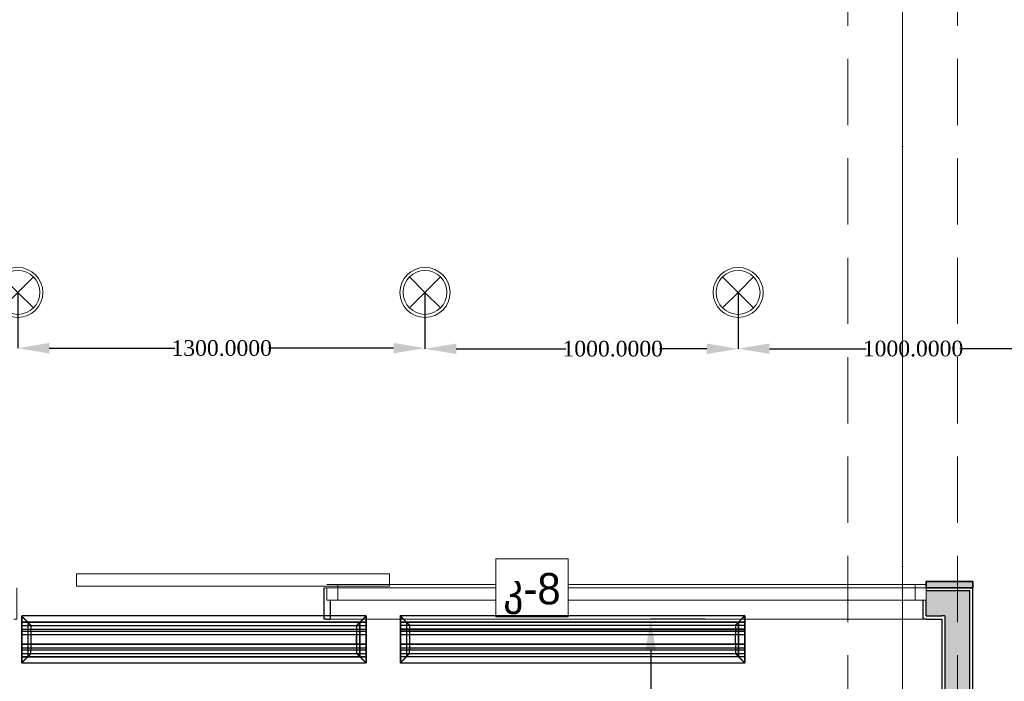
# Model space of a CAD drawing. Header units: inches. Extents: x -78787 to 29484, y -9517 to 23232.
# Tile 156 of 256: x 5512 to 8656, y -2878 to -765. Entities that reach past the tile are written whole.
import ezdxf
from ezdxf import colors
from ezdxf.entities.mleader import LeaderData, LeaderLine
from ezdxf.enums import TextEntityAlignment as Align
from ezdxf.math import Vec2, Vec3

# ---------------------------------------------------------------- set-up
doc = ezdxf.new("R2010")
doc.units = ezdxf.units.IN
doc.header["$MEASUREMENT"] = 0
doc.set_wipeout_variables(frame=1)
doc.linetypes.add('Dot & Dashed', pattern=[670.277762, 317.5, -176.388889, 0, -176.388874])
doc.linetypes.add('Hidden', pattern=[317.5, 211.666667, -105.833333])
for name, color, linetype in [('- განათება', 7, 'Continuous'), ('- მექანიკური ნაწილი', 7, 'Continuous'), ('Edges', 7, 'Continuous'), ('New_Structural - Bearing', 7, 'Continuous'), ('Structural - Bearing', 7, 'Continuous'), ('Structural - Grid', 7, 'Continuous')]:
    doc.layers.add(name, color=color, linetype=linetype)
for name, color, linetype, lineweight in [('New_Annotation - Text_Pen_No__20', 1, 'Continuous', 0), ('New_Archicad Doors_Pen_No__1', 7, 'Continuous', 13), ('New_Archicad Windows_Pen_No__1', 7, 'Continuous', 13), ('New_Structural - Bearing_Pen_No__1', 7, 'Continuous', 13)]:
    doc.layers.add(name, color=color, linetype=linetype, lineweight=lineweight)
for name, color, linetype, lineweight, true_color in [('New_Interior - Lamp_Pen_No__77', 7, 'Continuous', 20, 0xffeb28), ('New_Structural - Bearing_Pen_No__161', 7, 'Continuous', 13, 0x6a6a6a), ('New_Structural - Bearing_Pen_No__28', 7, 'Continuous', 35, 0xa80f02), ('New_Structural - Bearing_Pen_No__5', 7, 'Continuous', 25, 0x40a5ff), ('New_Structural - Bearing_Pen_No__57', 7, 'Continuous', 25, 0xdcd214), ('Structural - Bearing_Pen_No__102', 7, 'Continuous', 13, 0xcccccc), ('Structural - Grid_Pen_No__81', 7, 'Continuous', 20, 0x6a6a6a)]:
    doc.layers.add(name, color=color, linetype=linetype, lineweight=lineweight, true_color=true_color)
doc.styles.add('CT', font='ARIALN.TTF', dxfattribs={"height": 200})
doc.styles.add('GENERATED_STYLE_2', font='txt')
doc.styles.get("Standard").update_dxf_attribs({"font": 'arial.ttf'})
doc.dimstyles.get("Standard").update_dxf_attribs({"dimtxt": 0.18, "dimasz": 0.18, "dimexe": 0.18, "dimexo": 0.0625, "dimgap": 0.09, "dimtad": 0, "dimtih": 1, "dimtoh": 1, "dimdec": 4, "dimzin": 0, "dimdsep": 46, "dimtxsty": 'Standard', "dimcen": 0.09, "dimadec": 0, "dimazin": 0, "dimtfac": 1, "dimtdec": 4, "dimtofl": 0, "dimtmove": 0, "dimatfit": 3, "dimfxl": 1, "dimtolj": 1, "dimtzin": 0, "dimarcsym": 0})

# ---------------------------------------------------------------- blocks, each defined once
blk = doc.blocks.new('Wall_68', base_point=(-16783.8, 14888))
at = {"layer": 'New_Structural - Bearing_Pen_No__57', "linetype": 'Continuous', "lineweight": 25, "true_color": 0xdcd214}
for points in [[(-16873.8, 18350.3), (-16793.8, 18430.3), (-16873.8, 18430.3)], [(-16873.8, 18350.3), (-16793.8, 18350.3), (-16793.8, 18430.3)], [(-16873.8, 18350.3), (-16873.8, 14888), (-16793.8, 14888), (-16793.8, 18350.3)]]:
    blk.add_hatch(color=52, dxfattribs=at).paths.add_polyline_path(points)
at = {"layer": 'New_Structural - Bearing_Pen_No__1', "color": 7, "linetype": 'Continuous', "lineweight": 13, "flags": 128}
for points in [[(-16873.8, 14888), (-16883.8, 14888)], [(-16793.8, 14888), (-16873.8, 14888)], [(-16783.8, 14888), (-16793.8, 14888)]]:
    blk.add_lwpolyline(points, dxfattribs=at)
at = {"layer": 'New_Structural - Bearing_Pen_No__5', "color": 161, "linetype": 'Continuous', "lineweight": 25, "true_color": 0x40a5ff}
for p, q in [((-16793.8, 18430.3), (-16873.8, 18430.3)), ((-16793.8, 18350.3), (-16793.8, 18430.3)), ((-16873.8, 18350.3), (-16883.8, 18350.3)), ((-16873.8, 18350.3), (-16873.8, 14888)), ((-16793.8, 14888), (-16793.8, 18350.3))]:
    blk.add_line(p, q, dxfattribs=at)
at = {"layer": 'New_Structural - Bearing_Pen_No__5', "color": 161, "linetype": 'Continuous', "lineweight": 25, "true_color": 0x40a5ff, "flags": 128}
for points in [[(-16783.8, 14888), (-16783.8, 18440.3)], [(-16883.8, 18340.3), (-16883.8, 14888)]]:
    blk.add_lwpolyline(points, dxfattribs=at)
blk = doc.blocks.new('Horizontal Multi-Sash Window_15')
at = {"layer": 'New_Archicad Windows_Pen_No__1', "color": 7, "linetype": 'Continuous', "lineweight": 13}
for p, q in [((-956.5, 60), (-946.5, 60)), ((-946.5, 60), (946.5, 60)), ((-946.5, 0), (-946.5, 60)), ((956.5, 60), (946.5, 60)), ((946.5, 0), (946.5, 60)), ((-956.5, 0), (-921.5, 0)), ((-956.5, 0), (-956.5, -30)), ((-956.5, 0), (-956.5, -30)), ((-921.5, 0), (-921.5, -50)), ((-921.5, 0), (921.5, 0)), ((921.5, -50), (921.5, 0)), ((921.5, 0), (956.5, 0)), ((956.5, 0), (956.5, -30)), ((956.5, 0), (956.5, -30)), ((-956.5, -30), (-956.5, -40)), ((-956.5, -30), (-956.5, -40)), ((956.5, -30), (956.5, -40)), ((956.5, -30), (956.5, -40)), ((-956.5, -40), (956.5, -40)), ((-921.5, -50), (-956.5, -50)), ((921.5, -50), (-921.5, -50)), ((956.5, -50), (921.5, -50))]:
    blk.add_line(p, q, dxfattribs=at)
blk = doc.blocks.new('Exterior Sliding Door')
at = {"layer": 'New_Archicad Doors_Pen_No__1', "color": 7, "linetype": 'Continuous', "lineweight": 13}
for p, q in [((-300, 45), (700, 45)), ((-300, 5), (-300, 45)), ((700, 45), (700, 5)), ((-490, 0), (-490, -100)), ((700, 5), (-300, 5)), ((490, 0), (490, -100)), ((-500, -100), (-490, -100)), ((500, -100), (490, -100))]:
    blk.add_line(p, q, dxfattribs=at)
blk = doc.blocks.new('Wall_83', base_point=(-16783.8, 18440.3))
at = {"layer": 'New_Structural - Bearing_Pen_No__57', "linetype": 'Continuous', "lineweight": 25, "true_color": 0xdcd214}
blk.add_hatch(color=52, dxfattribs=at).paths.add_polyline_path([(-16933.8, 18430.3), (-16933.8, 18400.3), (-16933.8, 18350.3), (-16873.8, 18350.3), (-16873.8, 18430.3)])
at = {"layer": 'New_Structural - Bearing_Pen_No__1', "color": 7, "linetype": 'Continuous', "lineweight": 13}
for p, q in [((-18846.9, 18440.3), (-18856.9, 18440.3)), ((-16933.8, 18430.3), (-16933.8, 18440.3)), ((-16933.8, 18400.3), (-16933.8, 18430.3)), ((-18846.9, 18400.3), (-18836.9, 18400.3)), ((-16933.8, 18400.3), (-16943.8, 18400.3))]:
    blk.add_line(p, q, dxfattribs=at)
at = {"layer": 'New_Structural - Bearing_Pen_No__5', "color": 161, "linetype": 'Continuous', "lineweight": 25, "true_color": 0x40a5ff}
for p, q in [((-18856.9, 18440.3), (-18856.9, 18340.3)), ((-16873.8, 18430.3), (-16933.8, 18430.3)), ((-16793.8, 18430.3), (-16873.8, 18430.3)), ((-18836.9, 18400.3), (-18836.9, 18340.3)), ((-16943.8, 18400.3), (-16943.8, 18340.3)), ((-16933.8, 18350.3), (-16933.8, 18400.3)), ((-18846.9, 18340.3), (-18856.9, 18340.3)), ((-18846.9, 18340.3), (-18836.9, 18340.3)), ((-16933.8, 18340.3), (-16943.8, 18340.3)), ((-16933.8, 18350.3), (-16883.8, 18350.3)), ((-16873.8, 18350.3), (-16883.8, 18350.3))]:
    blk.add_line(p, q, dxfattribs=at)
at = {"layer": 'New_Structural - Bearing_Pen_No__5', "color": 161, "linetype": 'Continuous', "lineweight": 25, "true_color": 0x40a5ff, "flags": 128}
blk.add_lwpolyline([(-16933.8, 18340.3), (-16883.8, 18340.3)], dxfattribs=at)
at = {"layer": 'New_Archicad Doors_Pen_No__1', "color": 7, "linetype": 'Continuous', "lineweight": 13, "zscale": 1000}
blk.add_blockref('Exterior Sliding Door', (-19346.9, 18440.3), dxfattribs=at)
at = {"layer": 'New_Archicad Windows_Pen_No__1', "color": 7, "linetype": 'Continuous', "lineweight": 13, "zscale": 1000, "rotation": 180}
blk.add_blockref('Horizontal Multi-Sash Window_15', (-17890.3, 18400.3), dxfattribs=at)
blk = doc.blocks.new('Column_125', base_point=(-16858.8, 18450.3))
at = {"layer": 'New_Structural - Bearing_Pen_No__161', "linetype": 'Continuous', "lineweight": 0, "true_color": 0x6a6a6a}
blk.add_hatch(color=251, dxfattribs=at).paths.add_polyline_path([(-16783.8, 18440.3), (-16783.8, 18460.3), (-16933.8, 18460.3), (-16933.8, 18440.3)])
at = {"layer": 'New_Structural - Bearing_Pen_No__28', "color": 14, "linetype": 'Continuous', "lineweight": 35, "true_color": 0xa80f02, "flags": 128}
blk.add_lwpolyline([(-16783.8, 18440.3), (-16783.8, 18460.3), (-16933.8, 18460.3), (-16933.8, 18440.3)], close=True, dxfattribs=at)
blk = doc.blocks.new('Standard grid marker_2')
at = {"layer": 'Structural - Grid_Pen_No__81', "color": 251, "linetype": 'Continuous', "lineweight": 20, "true_color": 0x6a6a6a}
blk.add_line((1000, 0), (27734.9, 0), dxfattribs=at)
at = {"layer": 'Structural - Grid_Pen_No__81', "color": 251, "lineweight": 20, "true_color": 0x6a6a6a, "style": 'GENERATED_STYLE_2'}
for tag, p in [('AC_MarkerText_1_0', (-1.5, -46.7)), ('AC_MarkerText_1_1', (28933.4, -46.7))]:
    blk.add_attdef(tag, text='', height=100, rotation=270, dxfattribs=at).set_placement(p, align=Align.TOP_CENTER)
blk = doc.blocks.new('Beam_4', base_point=(-17008.8, 14663))
at = {"layer": 'Structural - Bearing_Pen_No__102', "color": 254, "linetype": 'Dot & Dashed', "lineweight": 13, "true_color": 0xcccccc}
blk.add_line((-17008.8, 14663), (-17008.8, 39096.2), dxfattribs=at)
at = {"layer": 'Structural - Bearing_Pen_No__102', "color": 254, "linetype": 'Hidden', "lineweight": 13, "true_color": 0xcccccc}
for p, q in [((-17183.8, 14838), (-17183.8, 20488)), ((-16833.8, 14838), (-16833.8, 20488))]:
    blk.add_line(p, q, dxfattribs=at)
blk = doc.blocks.new('lineardiffplan')
blk.add_lwpolyline([(393.1, 274.9), (1492.8, 274.9), (1492.8, 124.4), (393.1, 124.4)], close=True)
at = {"layer": 'Edges'}
for p, q in [((392.8, 274.9), (392.8, 274.6)), ((393.1, 274.9), (392.8, 274.9)), ((422.8, 244.9), (392.8, 274.9)), ((392.8, 274.6), (392.9, 274.5)), ((392.9, 125.2), (392.9, 274.5)), ((412.4, 255), (392.9, 274.5)), ((1492.8, 255.3), (392.9, 255.3)), ((392.9, 254.9), (1492.8, 254.9)), ((393.1, 274.9), (393.2, 274.8)), ((393.2, 274.8), (412.7, 255.3)), ((412.4, 144.7), (412.4, 255)), ((412.8, 254.6), (412.4, 255)), ((412.7, 255.3), (413.1, 254.9)), ((412.8, 145.1), (412.8, 254.6)), ((412.8, 254.6), (422.8, 244.6)), ((413.1, 254.9), (423.1, 244.9)), ((1472.5, 254.9), (1462.5, 244.9)), ((1462.8, 244.9), (1492.8, 274.9)), ((1462.9, 244.6), (1472.8, 254.5)), ((1472.9, 255.3), (1472.5, 254.9)), ((1472.8, 254.5), (1473.2, 254.9)), ((1472.8, 254.5), (1472.8, 145.3)), ((1472.9, 255.3), (1492.4, 274.8)), ((1473.2, 254.9), (1492.8, 274.5)), ((1473.2, 144.9), (1473.2, 254.9)), ((1492.4, 274.8), (1492.5, 274.9)), ((1492.8, 274.9), (1492.5, 274.9)), ((1492.8, 274.5), (1492.8, 274.9)), ((1492.8, 274.5), (1492.8, 274.5)), ((1492.8, 125.4), (1492.8, 274.5)), ((392.9, 244.9), (1492.8, 244.9)), ((392.9, 233.2), (1492.8, 233.2)), ((392.9, 233), (1492.8, 233)), ((392.9, 226.8), (1492.8, 226.8)), ((392.9, 226.5), (1492.8, 226.5)), ((422.8, 244.6), (422.8, 244.9)), ((422.8, 244.9), (423.1, 244.9)), ((422.8, 244.6), (422.8, 244.6)), ((422.8, 244.6), (422.8, 233.2)), ((422.8, 233), (422.8, 233.2)), ((422.8, 226.8), (422.8, 233)), ((422.8, 226.5), (422.8, 226.8)), ((422.8, 214.9), (422.8, 226.5)), ((423.1, 244.9), (423.1, 244.9)), ((1462.5, 244.9), (1462.5, 244.9)), ((1462.5, 244.9), (1462.8, 244.9)), ((1462.8, 244.9), (1462.9, 244.6)), ((1462.8, 244.5), (1462.9, 244.6)), ((1462.8, 233.2), (1462.8, 244.5)), ((1462.8, 233), (1462.8, 233.2)), ((1462.8, 226.8), (1462.8, 233)), ((1462.8, 226.5), (1462.8, 226.8)), ((1462.8, 214.9), (1462.8, 226.5)), ((392.9, 214.9), (1492.8, 214.9)), ((1492.8, 214.8), (392.9, 214.8)), ((422.4, 214.9), (422.3, 214.9)), ((422.8, 214.9), (422.4, 214.9)), ((422.8, 184.9), (422.8, 214.9)), ((423.2, 214.9), (422.8, 214.9)), ((423.2, 214.8), (422.8, 214.9)), ((423.2, 214.8), (423.2, 214.9)), ((423.2, 214.8), (423.2, 184.9)), ((1462.8, 214.9), (1462.4, 214.9)), ((1462.4, 214.9), (1462.4, 214.8)), ((1462.8, 214.9), (1462.4, 214.8)), ((1462.4, 184.9), (1462.4, 214.8)), ((1462.8, 214.9), (1462.8, 184.9)), ((1462.8, 214.9), (1463.2, 214.9)), ((1463.2, 214.9), (1463.3, 214.9)), ((1492.8, 184.9), (392.9, 184.9)), ((392.9, 173.2), (1492.8, 173.2)), ((392.9, 173), (1492.8, 173)), ((392.9, 166.8), (1492.8, 166.8)), ((392.9, 166.5), (1492.8, 166.5)), ((422.4, 184.9), (422.3, 184.9)), ((422.8, 184.9), (422.4, 184.9)), ((422.8, 184.9), (423.2, 184.9)), ((422.8, 173.2), (422.8, 184.9)), ((422.8, 173), (422.8, 173.2)), ((422.8, 173), (422.8, 166.8)), ((422.8, 166.5), (422.8, 166.8)), ((422.8, 155.1), (422.8, 166.5)), ((1462.4, 184.9), (1462.8, 184.9)), ((1462.8, 173.2), (1462.8, 184.9)), ((1463.2, 184.9), (1462.8, 184.9)), ((1462.8, 173), (1462.8, 173.2)), ((1462.8, 166.8), (1462.8, 173)), ((1462.8, 166.5), (1462.8, 166.8)), ((1462.8, 155.3), (1462.8, 166.5)), ((1463.2, 184.9), (1463.3, 184.9)), ((392.8, 124.9), (422.8, 154.9)), ((392.9, 154.9), (1492.8, 154.9)), ((1492.8, 144.9), (392.9, 144.9)), ((392.9, 125.2), (412.4, 144.7)), ((392.9, 144.5), (1492.8, 144.5)), ((412.7, 144.5), (393.2, 124.9)), ((412.8, 145.1), (412.4, 144.7)), ((412.7, 144.5), (413.1, 144.9)), ((412.8, 145.1), (422.8, 155.1)), ((423.1, 154.8), (413.1, 144.9)), ((422.8, 154.9), (422.8, 155.1)), ((422.8, 155.1), (422.8, 155.1)), ((423.1, 154.8), (422.8, 154.9)), ((423.1, 154.8), (423.1, 154.9)), ((1462.5, 154.8), (1462.4, 154.9)), ((1462.8, 154.9), (1462.5, 154.8)), ((1462.5, 154.8), (1472.4, 144.9)), ((1462.9, 155.2), (1462.8, 155.3)), ((1462.9, 155.2), (1462.8, 154.9)), ((1462.8, 154.9), (1492.8, 124.9)), ((1472.8, 145.3), (1462.9, 155.2)), ((1472.4, 144.9), (1472.8, 144.5)), ((1473.2, 144.9), (1472.8, 145.3)), ((1472.8, 144.5), (1492.4, 124.9)), ((1473.2, 144.9), (1492.8, 125.4)), ((392.9, 125.2), (392.8, 125.1)), ((392.8, 125.1), (392.8, 124.9)), ((392.8, 124.9), (393.1, 124.9)), ((393.2, 124.9), (393.1, 124.9)), ((1492.4, 124.9), (1492.8, 124.9)), ((1492.4, 124.9), (1492.4, 124.9)), ((1492.8, 125.3), (1492.8, 125.4)), ((1492.8, 124.9), (1492.8, 125.3))]:
    blk.add_line(p, q, dxfattribs=at)
blk = doc.blocks.new('Recessed Spot')
at = {"layer": 'New_Interior - Lamp_Pen_No__77', "color": 2, "linetype": 'Continuous', "lineweight": 20, "true_color": 0xffeb28}
for q in [(-49.5, 49.5), (49.5, 49.5), (-49.5, -49.5), (49.5, -49.5)]:
    blk.add_line((0, 0), q, dxfattribs=at)
at = {"layer": 'New_Interior - Lamp_Pen_No__77', "color": 2, "linetype": 'Continuous', "lineweight": 20, "true_color": 0xffeb28, "flags": 128}
blk.add_lwpolyline([(80, 0, 1), (-80, 0, 1)], format="xyb", close=True, dxfattribs=at)
at = {"layer": 'New_Interior - Lamp_Pen_No__77', "color": 2, "linetype": 'Continuous', "lineweight": 20, "true_color": 0xffeb28}
blk.add_circle((0, 0), 70, dxfattribs=at)
blk = doc.blocks.new('_DotSmall')
at = {"color": 0, "linetype": 'ByBlock', "const_width": 0.5}
blk.add_lwpolyline([(-0.0625, 0, 1), (0.0625, 0, 1)], format="xyb", close=True, dxfattribs=at)
blk = doc.blocks.new('*D744')
at = {"layer": '- განათება', "color": 0, "lineweight": -2, "transparency": 16777216}
for p, q in [((7701, -2679.3), (7526.6, -2679.3)), ((7526.8, -2779.3), (7526.8, -3033.2)), ((7526.8, -3276.2), (7526.8, -3084.6)), ((7755.9, -3376.2), (7526.6, -3376.2))]:
    blk.add_line(p, q, dxfattribs=at)
at = {"layer": '- განათება', "color": 0, "transparency": 16777216}
for points in [[(7510.1, -2779.3), (7543.5, -2779.3), (7526.8, -2679.3)], [(7510.1, -3276.2), (7543.5, -3276.2), (7526.8, -3376.2)]]:
    blk.add_solid(points, dxfattribs=at)
at = {"layer": 'Defpoints', "color": 0, "transparency": 16777216}
for p in [(7526.8, -2679.3), (7701.1, -2679.3), (7755.9, -3376.2)]:
    blk.add_point(p, dxfattribs=at)
at = {"layer": '- განათება', "color": 0, "transparency": 16777216, "insert": (7526.8, -3058.9), "char_height": 50, "attachment_point": 5}
blk.add_mtext('\\A1;{\\fSylfaen|b0|i0|c0|p18;696.9507}', dxfattribs=at)
blk = doc.blocks.new('*D982')
at = {"layer": '- განათება', "color": 0, "lineweight": -2, "transparency": 16777216}
for p, q in [((5505.9, -1636.1), (5505.9, -1814.2)), ((6805.9, -1636.1), (6805.9, -1814.2)), ((5605.9, -1814), (6007.2, -1814)), ((6705.9, -1814), (6306.4, -1814))]:
    blk.add_line(p, q, dxfattribs=at)
at = {"layer": '- განათება', "color": 0, "transparency": 16777216}
for points in [[(5605.9, -1797.3), (5605.9, -1830.7), (5505.9, -1814)], [(6705.9, -1797.3), (6705.9, -1830.7), (6805.9, -1814)]]:
    blk.add_solid(points, dxfattribs=at)
at = {"layer": 'Defpoints', "color": 0, "transparency": 16777216}
for p in [(5505.9, -1636), (6805.9, -1636), (6805.9, -1814)]:
    blk.add_point(p, dxfattribs=at)
at = {"layer": '- განათება', "color": 0, "transparency": 16777216, "insert": (6156.8, -1814), "char_height": 50, "attachment_point": 5}
blk.add_mtext('\\A1;{\\fSylfaen|b0|i0|c0|p18;1300.0000}', dxfattribs=at)
blk = doc.blocks.new('*D983')
at = {"layer": '- განათება', "color": 0, "lineweight": -2, "transparency": 16777216}
for p, q in [((6805.9, -1636.1), (6805.9, -1816.2)), ((7805.9, -1636.1), (7805.9, -1816.2)), ((6905.9, -1816), (7255.9, -1816)), ((7705.9, -1816), (7555.1, -1816))]:
    blk.add_line(p, q, dxfattribs=at)
at = {"layer": '- განათება', "color": 0, "transparency": 16777216}
for points in [[(6905.9, -1799.3), (6905.9, -1832.7), (6805.9, -1816)], [(7705.9, -1799.3), (7705.9, -1832.7), (7805.9, -1816)]]:
    blk.add_solid(points, dxfattribs=at)
at = {"layer": 'Defpoints', "color": 0, "transparency": 16777216}
for p in [(6805.9, -1636), (7805.9, -1636), (7805.9, -1816)]:
    blk.add_point(p, dxfattribs=at)
at = {"layer": '- განათება', "color": 0, "transparency": 16777216, "insert": (7405.5, -1816), "char_height": 50, "attachment_point": 5}
blk.add_mtext('\\A1;{\\fSylfaen|b0|i0|c0|p18;1000.0000}', dxfattribs=at)
blk = doc.blocks.new('*D984')
at = {"layer": '- განათება', "color": 0, "lineweight": -2, "transparency": 16777216}
for p, q in [((7805.9, -1636.1), (7805.9, -1815.8)), ((8805.9, -1636.1), (8805.9, -1815.8)), ((7905.9, -1815.6), (8214.9, -1815.6)), ((8705.9, -1815.6), (8514.1, -1815.6))]:
    blk.add_line(p, q, dxfattribs=at)
at = {"layer": '- განათება', "color": 0, "transparency": 16777216}
for points in [[(7905.9, -1799), (7905.9, -1832.3), (7805.9, -1815.6)], [(8705.9, -1799), (8705.9, -1832.3), (8805.9, -1815.6)]]:
    blk.add_solid(points, dxfattribs=at)
at = {"layer": 'Defpoints', "color": 0, "transparency": 16777216}
for p in [(7805.9, -1636), (8805.9, -1636), (8805.9, -1815.6)]:
    blk.add_point(p, dxfattribs=at)
at = {"layer": '- განათება', "color": 0, "transparency": 16777216, "insert": (8364.5, -1815.6), "char_height": 50, "attachment_point": 5}
blk.add_mtext('\\A1;{\\fSylfaen|b0|i0|c0|p18;1000.0000}', dxfattribs=at)

msp = doc.modelspace()

# ---------------------------------------------------------------- block references
at = {"layer": '- განათება', "color": 2, "linetype": 'Continuous', "lineweight": 20, "true_color": 0xffeb28, "zscale": 1000}
for p in [(5505.93152, -1636.0366), (7805.93152, -1636.0366)]:
    msp.add_blockref('Recessed Spot', p, dxfattribs=at)
at = {"layer": '- განათება', "color": 3, "linetype": 'Continuous', "lineweight": 20, "zscale": 1000}
msp.add_blockref('Recessed Spot', (6805.93152, -1636.0366), dxfattribs=at)
at = {"layer": '- მექანიკური ნაწილი', "xscale": -1, "rotation": 180}
msp.add_blockref('lineardiffplan', (5124.97519, -2544.61176), dxfattribs=at)
at = {"layer": 'New_Structural - Bearing', "color": 7, "lineweight": 35}
for name, p in [('Wall_83', (8555.93152, -2579.2879)), ('Wall_68', (8555.93152, -6131.64486))]:
    msp.add_blockref(name, p, dxfattribs=at)
at = {"layer": 'New_Structural - Bearing', "color": 14, "lineweight": 35, "true_color": 0xa80f02}
msp.add_blockref('Column_125', (8480.93152, -2569.2879), dxfattribs=at)
at = {"layer": 'Structural - Bearing', "color": 254, "lineweight": 13, "true_color": 0xcccccc}
msp.add_blockref('Beam_4', (8330.93152, -6356.64486), dxfattribs=at)
at = {"layer": 'Structural - Grid', "color": 8, "linetype": 'Continuous', "lineweight": 15, "zscale": 1000, "rotation": 90}
msp.add_blockref('Standard grid marker_2', (8330.93152, -9316.57065), dxfattribs=at)

# ---------------------------------------------------------------- dimensions: what is measured, and where the dimension line sits
at = {"layer": '- განათება', "color": 1}
for base, p1, p2, picture, middle in [((6805.93152, -1814), (5505.93152, -1636.0366), (6805.93152, -1636.0366), '*D982', (6156.80359, -1814)), ((7805.93152, -1816), (6805.93152, -1636.0366), (7805.93152, -1636.0366), '*D983', (7405.5, -1816)), ((8805.93152, -1815.62), (7805.93152, -1636.0366), (8805.93152, -1636.0366), '*D984', (8364.5, -1815.62))]:
    dim = msp.add_linear_dim(base=base, p1=p1, p2=p2, text='{\\fSylfaen|b0|i0|c0|p18;<>}', dimstyle='Standard', override={"dimtxt": 50, "dimasz": 100}, dxfattribs=at)
    dim.commit()
    dim.dimension.update_dxf_attribs({"geometry": picture, "text_midpoint": middle, "dimtype": 160})
dim = msp.add_linear_dim(base=(7526.81403, -2679.2879), p1=(7755.93152, -3376.23858), p2=(7701.0698, -2679.2879), angle=90, text='{\\fSylfaen|b0|i0|c0|p18;<>}', dimstyle='Standard', override={"dimtxt": 50, "dimasz": 100}, dxfattribs=at)
dim.commit()
dim.dimension.update_dxf_attribs({"geometry": '*D744', "text_midpoint": (7526.81403, -3058.93266), "dimtype": 160})

# ---------------------------------------------------------------- next in the draw order: wipeouts: each hides what was drawn before it
at = {"color": 1, "linetype": 'Continuous', "lineweight": 0, "ltscale": 129533.967369}
msp.add_wipeout([(7032.27578, -2671.71317), (7262.96702, -2671.71317), (7262.96702, -2486.86339), (7032.27578, -2486.86339)], dxfattribs=at).dxf.layer = 'New_Annotation - Text_Pen_No__20'

# ---------------------------------------------------------------- next in the draw order: linework, layer by layer
at = {"layer": 'New_Annotation - Text_Pen_No__20', "color": 1, "linetype": 'Continuous', "lineweight": 0, "flags": 128}
msp.add_lwpolyline([(7032.27578, -2671.71317), (7262.96702, -2671.71317), (7262.96702, -2486.86339), (7032.27578, -2486.86339), (7032.27578, -2671.71317)], close=True, dxfattribs=at)

# ---------------------------------------------------------------- next in the draw order: block references
at = {"layer": '- მექანიკური ნაწილი', "xscale": -1, "rotation": 180}
msp.add_blockref('lineardiffplan', (6334.23002, -2544.35371), dxfattribs=at)

# ---------------------------------------------------------------- next in the draw order: texts
at = {"layer": 'New_Annotation - Text_Pen_No__20', "color": 1, "linetype": 'Continuous', "lineweight": 0, "insert": (7147.6214, -2532.22097), "char_height": 100, "attachment_point": 2, "style": 'GENERATED_STYLE_2'}
msp.add_mtext('\\A1;{\\pqc;\\fBOG 2018|b0|i0|c0|p0;\\W1.000000;კ-\\fBOG 2018|b0|i0|c0|p0;\\W1.000000;8}', dxfattribs=at)

# ---------------------------------------------------------------- next in the draw order: leaders
at = {"layer": '- მექანიკური ნაწილი', "color": 7}
ml = msp.add_multileader_mtext('Standard', dxfattribs=at)
ml.set_content('{\\fSylfaen|b1|i0|c0|p18;\\C1;DB-HVAC\\C7;  \\fSylfaen|b0|i0|c0|p18;\\C1;QF-16          \\C7;N2XH-3X2.5}', color=7, style='CT')
ml.set_leader_properties()
ml.set_arrow_properties(name='DOTSMALL')
ml.build(insert=Vec2(0, 0))
ml.multileader.update_dxf_attribs({"has_dogleg": 0, "text_left_attachment_type": 6, "text_right_attachment_type": 6, "dogleg_length": 9, "arrow_head_size": 172.53719})
ctx = ml.context
ctx.base_point, ctx.char_height, ctx.arrow_head_size, ctx.landing_gap_size, ctx.plane_origin = Vec3(1785.09257, -2453.32322), 171.3007828, 172.53719, 57.5124, Vec3(-14945.78255, -12938.84713)
ctx.left_attachment, ctx.right_attachment, ctx.text_align_type = 6, 6, 1
notes = []
notes.append((ctx, [(0, (1, 1, 0), (3796.70206, -2453.32322), (-1, 0), 6.4932, [(2, [(7323, -4225)], 0, [])])]))
ctx.mtext.insert, ctx.mtext.width, ctx.mtext.defined_height, ctx.mtext.alignment, ctx.mtext.flow_direction = Vec3(2787.65072, -2247.76228), 2531.4263669, 243.98464, 2, 5
for ctx, leaders in notes:
    for number, flags, end, landing, length, lines in leaders:
        leader = LeaderData()
        leader.index, (leader.has_last_leader_line, leader.has_dogleg_vector, leader.attachment_direction) = number, flags
        leader.last_leader_point, leader.dogleg_vector, leader.dogleg_length = Vec3(end), Vec3(landing), length
        for number, points, colour, breaks in lines:
            line = LeaderLine()
            line.index, line.vertices, line.color, line.breaks = number, Vec3.list(points), colors.encode_raw_color(colour), breaks
            leader.lines.append(line)
        ctx.leaders.append(leader)

doc.saveas('drawing.dxf')
